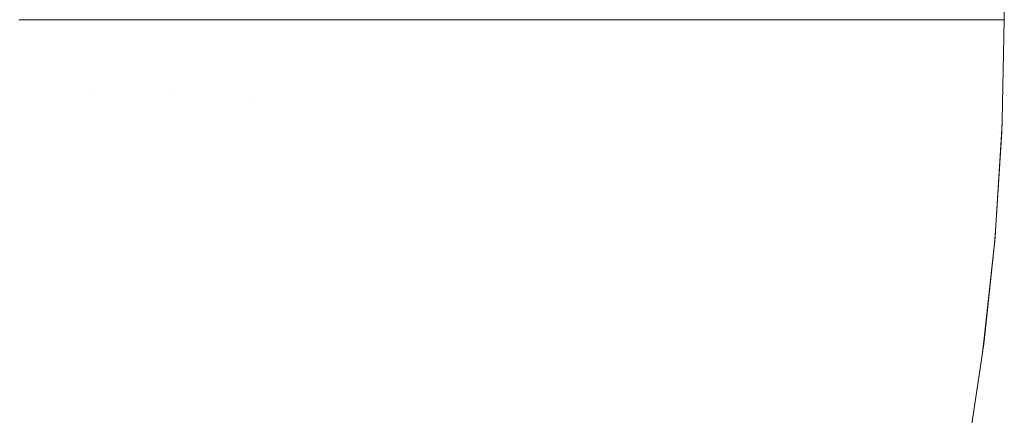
# Model space of a CAD drawing. Header units: centimetres. Extents: x -26 to 27.3, y -21.7 to -19.9.
# Tile 180 of 202: x 27.2716 to 27.3099, y -21.5753 to -21.5599. Entities that reach past the tile are written whole.
import ezdxf

# ---------------------------------------------------------------- set-up
doc = ezdxf.new("R2010")
doc.units = ezdxf.units.CM
doc.header["$LTSCALE"] = 2.54
doc.layers.add('Lucido design-1', color=7, linetype='Continuous')

# ---------------------------------------------------------------- blocks, each defined once
blk = doc.blocks.new('Gruppo-4-1')
at = {"color": 7, "linetype": 'Continuous', "lineweight": 9}
blk.add_3dface([(27.309853, -19.959888, 329.886121), (27.309853, -19.959888, 330.486121), (27.309853, -21.559888, 330.486121), (27.309853, -21.559888, 329.886121)], dxfattribs=at)
for points, invisible_edges in [([(27.271143, -21.562492, 330.565095), (27.274409, -21.56263, 330.562443), (27.274467, -21.559888, 330.562443), (27.271559, -21.559888, 330.564802)], 11), ([(27.274714, -21.559888, 329.810009), (27.274652, -21.562717, 329.810009), (27.271506, -21.56258, 329.807435), (27.271565, -21.559888, 329.807435)], 7), ([(27.274409, -21.56263, 330.562443), (27.277574, -21.562765, 330.559644), (27.277635, -21.559888, 330.559644), (27.27471, -21.559888, 330.562229)], 11), ([(27.27471, -21.559888, 330.562229), (27.274467, -21.559888, 330.562443), (27.274409, -21.56263, 330.562443)], 10), ([(27.277758, -21.559888, 329.812713), (27.277694, -21.56285, 329.812713), (27.274652, -21.562717, 329.810009), (27.274714, -21.559888, 329.810009)], 7), ([(27.277574, -21.562765, 330.559644), (27.280614, -21.562894, 330.556718), (27.280678, -21.559888, 330.556718), (27.277756, -21.559888, 330.559528)], 11), ([(27.277756, -21.559888, 330.559528), (27.277635, -21.559888, 330.559644), (27.277574, -21.562765, 330.559644)], 10), ([(27.280693, -21.559888, 329.81554), (27.280626, -21.562978, 329.81554), (27.277694, -21.56285, 329.812713), (27.277758, -21.559888, 329.812713)], 7), ([(27.280614, -21.562894, 330.556718), (27.283525, -21.563018, 330.553668), (27.283511, -21.559888, 330.553753), (27.280693, -21.559888, 330.556702)], 11), ([(27.280693, -21.559888, 330.556702), (27.280678, -21.559888, 330.556718), (27.280614, -21.562894, 330.556718)], 10), ([(27.283513, -21.559888, 329.818488), (27.283443, -21.563101, 329.818488), (27.280626, -21.562978, 329.81554), (27.280693, -21.559888, 329.81554)], 7), ([(27.286212, -21.559888, 329.821552), (27.28614, -21.563219, 329.821552), (27.283443, -21.563101, 329.818488), (27.283513, -21.559888, 329.818488)], 7), ([(27.283525, -21.563018, 330.553668), (27.283592, -21.559888, 330.553668), (27.283511, -21.559888, 330.553753)], 9), ([(27.286209, -21.559888, 330.550688), (27.283592, -21.559888, 330.553668), (27.283525, -21.563018, 330.553668), (27.286303, -21.563136, 330.550502)], 14), ([(27.288787, -21.559888, 329.824726), (27.288712, -21.563331, 329.824726), (27.28614, -21.563219, 329.821552), (27.286212, -21.559888, 329.821552)], 7), ([(27.286303, -21.563136, 330.550502), (27.286372, -21.559888, 330.550502), (27.286209, -21.559888, 330.550688)], 9), ([(27.288782, -21.559888, 330.547513), (27.286372, -21.559888, 330.550502), (27.286303, -21.563136, 330.550502), (27.288942, -21.563248, 330.547225)], 14), ([(27.291232, -21.559888, 329.828006), (27.291155, -21.563438, 329.828006), (27.288712, -21.563331, 329.824726), (27.288787, -21.559888, 329.824726)], 7), ([(27.288942, -21.563248, 330.547225), (27.289013, -21.559888, 330.547225), (27.288782, -21.559888, 330.547513)], 9), ([(27.291225, -21.559888, 330.544232), (27.289013, -21.559888, 330.547225), (27.288942, -21.563248, 330.547225), (27.291438, -21.563354, 330.543844)], 14), ([(27.293543, -21.559888, 329.831386), (27.293463, -21.563538, 329.831386), (27.291155, -21.563438, 329.828006), (27.291232, -21.559888, 329.828006)], 7), ([(27.291438, -21.563354, 330.543844), (27.291512, -21.559888, 330.543844), (27.291225, -21.559888, 330.544232)], 9), ([(27.293534, -21.559888, 330.540851), (27.291512, -21.559888, 330.543844), (27.291438, -21.563354, 330.543844), (27.293788, -21.563454, 330.540363)], 14), ([(27.295715, -21.559888, 329.83486), (27.295633, -21.563633, 329.83486), (27.293463, -21.563538, 329.831386), (27.293543, -21.559888, 329.831386)], 7), ([(27.293788, -21.563454, 330.540363), (27.293864, -21.559888, 330.540363), (27.293534, -21.559888, 330.540851)], 9), ([(27.295705, -21.559888, 330.537376), (27.293864, -21.559888, 330.540363), (27.293788, -21.563454, 330.540363), (27.295988, -21.563547, 330.536791)], 14), ([(27.297745, -21.559888, 329.838425), (27.297661, -21.563722, 329.838425), (27.295633, -21.563633, 329.83486), (27.295715, -21.559888, 329.83486)], 7), ([(27.295988, -21.563547, 330.536791), (27.296066, -21.559888, 330.536791), (27.295705, -21.559888, 330.537376)], 9), ([(27.297734, -21.559888, 330.533812), (27.296066, -21.559888, 330.536791), (27.295988, -21.563547, 330.536791), (27.298034, -21.563634, 330.533133)], 14), ([(27.299629, -21.559888, 329.842072), (27.299543, -21.563804, 329.842072), (27.297661, -21.563722, 329.838425), (27.297745, -21.559888, 329.838425)], 7), ([(27.298034, -21.563634, 330.533133), (27.298114, -21.559888, 330.533133), (27.297734, -21.559888, 330.533812)], 9), ([(27.299616, -21.559888, 330.530164), (27.298114, -21.559888, 330.533133), (27.298034, -21.563634, 330.533133), (27.299923, -21.563714, 330.529396)], 14), ([(27.301363, -21.559888, 329.845798), (27.301275, -21.56388, 329.845798), (27.299543, -21.563804, 329.842072), (27.299629, -21.559888, 329.842072)], 7), ([(27.299923, -21.563714, 330.529396), (27.300005, -21.559888, 330.529396), (27.299616, -21.559888, 330.530164)], 9), ([(27.301349, -21.559888, 330.526439), (27.300005, -21.559888, 330.529396), (27.299923, -21.563714, 330.529396), (27.301653, -21.563788, 330.525586)], 14), ([(27.302943, -21.559888, 329.849594), (27.302855, -21.563949, 329.849594), (27.301275, -21.56388, 329.845798), (27.301363, -21.559888, 329.845798)], 7), ([(27.301653, -21.563788, 330.525586), (27.301736, -21.559888, 330.525586), (27.301349, -21.559888, 330.526439)], 9), ([(27.302928, -21.559888, 330.522642), (27.301736, -21.559888, 330.525586), (27.301653, -21.563788, 330.525586), (27.303221, -21.563854, 330.521712)], 14), ([(27.304367, -21.559888, 329.853456), (27.304278, -21.564011, 329.853456), (27.302855, -21.563949, 329.849594), (27.302943, -21.559888, 329.849594)], 7), ([(27.303221, -21.563854, 330.521712), (27.303305, -21.559888, 330.521712), (27.302928, -21.559888, 330.522642)], 9), ([(27.304352, -21.559888, 330.518781), (27.303305, -21.559888, 330.521712), (27.303221, -21.563854, 330.521712), (27.304625, -21.563914, 330.517778)], 14), ([(27.305633, -21.559888, 329.857377), (27.305542, -21.564066, 329.857377), (27.304278, -21.564011, 329.853456), (27.304367, -21.559888, 329.853456)], 7), ([(27.304625, -21.563914, 330.517778), (27.30471, -21.559888, 330.517778), (27.304352, -21.559888, 330.518781)], 9), ([(27.305616, -21.559888, 330.514861), (27.30471, -21.559888, 330.517778), (27.304625, -21.563914, 330.517778), (27.305862, -21.563966, 330.513793)], 14), ([(27.306736, -21.559888, 329.86135), (27.306644, -21.564114, 329.86135), (27.305542, -21.564066, 329.857377), (27.305633, -21.559888, 329.857377)], 7), ([(27.305862, -21.563966, 330.513793), (27.305948, -21.559888, 330.513793), (27.305616, -21.559888, 330.514861)], 9), ([(27.306719, -21.559888, 330.510889), (27.305948, -21.559888, 330.513793), (27.305862, -21.563966, 330.513793), (27.306931, -21.564012, 330.509763)], 14), ([(27.307676, -21.559888, 329.865368), (27.307583, -21.564155, 329.865368), (27.306644, -21.564114, 329.86135), (27.306736, -21.559888, 329.86135)], 7), ([(27.306931, -21.564012, 330.509763), (27.307018, -21.559888, 330.509763), (27.306719, -21.559888, 330.510889)], 9), ([(27.307658, -21.559888, 330.506871), (27.307018, -21.559888, 330.509763), (27.306931, -21.564012, 330.509763), (27.30783, -21.56405, 330.505696)], 14), ([(27.308449, -21.559888, 329.869425), (27.308356, -21.564189, 329.869425), (27.307583, -21.564155, 329.865368), (27.307676, -21.559888, 329.865368)], 7), ([(27.30783, -21.56405, 330.505696), (27.307918, -21.559888, 330.505696), (27.307658, -21.559888, 330.506871)], 9), ([(27.308432, -21.559888, 330.502814), (27.307918, -21.559888, 330.505696), (27.30783, -21.56405, 330.505696), (27.308559, -21.564081, 330.501599)], 14), ([(27.309055, -21.559888, 329.873515), (27.308961, -21.564215, 329.873515), (27.308356, -21.564189, 329.869425), (27.308449, -21.559888, 329.869425)], 7), ([(27.308559, -21.564081, 330.501599), (27.308648, -21.559888, 330.501599), (27.308432, -21.559888, 330.502814)], 9), ([(27.309037, -21.559888, 330.498726), (27.308648, -21.559888, 330.501599), (27.308559, -21.564081, 330.501599), (27.309116, -21.564105, 330.497478)], 14), ([(27.309492, -21.559888, 329.877629), (27.309397, -21.564234, 329.877629), (27.308961, -21.564215, 329.873515), (27.309055, -21.559888, 329.873515)], 7), ([(27.309116, -21.564105, 330.497478), (27.309206, -21.559888, 330.497478), (27.309037, -21.559888, 330.498726)], 9), ([(27.309473, -21.559888, 330.494612), (27.309206, -21.559888, 330.497478), (27.309116, -21.564105, 330.497478), (27.309502, -21.564121, 330.493342)], 14), ([(27.309758, -21.559888, 329.881762), (27.309663, -21.564246, 329.881762), (27.309397, -21.564234, 329.877629), (27.309492, -21.559888, 329.877629)], 7), ([(27.309502, -21.564121, 330.493342), (27.309592, -21.559888, 330.493342), (27.309473, -21.559888, 330.494612)], 9), ([(27.30974, -21.559888, 330.49048), (27.309592, -21.559888, 330.493342), (27.309502, -21.564121, 330.493342), (27.309716, -21.56413, 330.489196)], 14), ([(27.309663, -21.564246, 329.881762), (27.309758, -21.559888, 329.881762), (27.309853, -21.559888, 329.886121), (27.309768, -21.563804, 329.886121)], 9), ([(27.309716, -21.56413, 330.489196), (27.309806, -21.559888, 330.489196), (27.30974, -21.559888, 330.49048)], 9), ([(27.30977, -21.563804, 330.486121), (27.309853, -21.559888, 330.486121), (27.309806, -21.559888, 330.489196), (27.309716, -21.56413, 330.489196)], 12), ([(27.309853, -21.559888, 329.886121), (27.309853, -21.559888, 330.486121), (27.30977, -21.563804, 330.486121), (27.309768, -21.563804, 329.886121)], 4), ([(27.271143, -21.562492, 330.565095), (27.270977, -21.56509, 330.565095), (27.274235, -21.565368, 330.562443), (27.274409, -21.56263, 330.562443)], 15), ([(27.274652, -21.562717, 329.810009), (27.274467, -21.565541, 329.810009), (27.27133, -21.565267, 329.807435), (27.271506, -21.56258, 329.807435)], 15), ([(27.274409, -21.56263, 330.562443), (27.274235, -21.565368, 330.562443), (27.277391, -21.565636, 330.559644), (27.277574, -21.562765, 330.559644)], 15), ([(27.277694, -21.56285, 329.812713), (27.2775, -21.565806, 329.812713), (27.274467, -21.565541, 329.810009), (27.274652, -21.562717, 329.810009)], 15), ([(27.277574, -21.562765, 330.559644), (27.277391, -21.565636, 330.559644), (27.280423, -21.565894, 330.556718), (27.280614, -21.562894, 330.556718)], 15), ([(27.280626, -21.562978, 329.81554), (27.280424, -21.566062, 329.81554), (27.2775, -21.565806, 329.812713), (27.277694, -21.56285, 329.812713)], 15), ([(27.280614, -21.562894, 330.556718), (27.280423, -21.565894, 330.556718), (27.283326, -21.566141, 330.553668), (27.283525, -21.563018, 330.553668)], 15), ([(27.283443, -21.563101, 329.818488), (27.283233, -21.566308, 329.818488), (27.280424, -21.566062, 329.81554), (27.280626, -21.562978, 329.81554)], 15), ([(27.28614, -21.563219, 329.821552), (27.285922, -21.566543, 329.821552), (27.283233, -21.566308, 329.818488), (27.283443, -21.563101, 329.818488)], 15), ([(27.283525, -21.563018, 330.553668), (27.283326, -21.566141, 330.553668), (27.286096, -21.566377, 330.550502), (27.286303, -21.563136, 330.550502)], 15), ([(27.286303, -21.563136, 330.550502), (27.286096, -21.566377, 330.550502), (27.288728, -21.566601, 330.547225), (27.288942, -21.563248, 330.547225)], 15), ([(27.288712, -21.563331, 329.824726), (27.288487, -21.566768, 329.824726), (27.285922, -21.566543, 329.821552), (27.28614, -21.563219, 329.821552)], 15), ([(27.291155, -21.563438, 329.828006), (27.290922, -21.566981, 329.828006), (27.288487, -21.566768, 329.824726), (27.288712, -21.563331, 329.824726)], 15), ([(27.288942, -21.563248, 330.547225), (27.288728, -21.566601, 330.547225), (27.291218, -21.566813, 330.543844), (27.291438, -21.563354, 330.543844)], 15), ([(27.293463, -21.563538, 329.831386), (27.293224, -21.567182, 329.831386), (27.290922, -21.566981, 329.828006), (27.291155, -21.563438, 329.828006)], 15), ([(27.291438, -21.563354, 330.543844), (27.291218, -21.566813, 330.543844), (27.293561, -21.567013, 330.540363), (27.293788, -21.563454, 330.540363)], 15), ([(27.293788, -21.563454, 330.540363), (27.293561, -21.567013, 330.540363), (27.295755, -21.567199, 330.536791), (27.295988, -21.563547, 330.536791)], 15), ([(27.295633, -21.563633, 329.83486), (27.295388, -21.567371, 329.83486), (27.293224, -21.567182, 329.831386), (27.293463, -21.563538, 329.831386)], 15), ([(27.297661, -21.563722, 329.838425), (27.297411, -21.567548, 329.838425), (27.295388, -21.567371, 329.83486), (27.295633, -21.563633, 329.83486)], 15), ([(27.295988, -21.563547, 330.536791), (27.295755, -21.567199, 330.536791), (27.297796, -21.567373, 330.533133), (27.298034, -21.563634, 330.533133)], 15), ([(27.299543, -21.563804, 329.842072), (27.299287, -21.567712, 329.842072), (27.297411, -21.567548, 329.838425), (27.297661, -21.563722, 329.838425)], 15), ([(27.298034, -21.563634, 330.533133), (27.297796, -21.567373, 330.533133), (27.29968, -21.567533, 330.529396), (27.299923, -21.563714, 330.529396)], 15), ([(27.301275, -21.56388, 329.845798), (27.301014, -21.567864, 329.845798), (27.299287, -21.567712, 329.842072), (27.299543, -21.563804, 329.842072)], 15), ([(27.299923, -21.563714, 330.529396), (27.29968, -21.567533, 330.529396), (27.301405, -21.56768, 330.525586), (27.301653, -21.563788, 330.525586)], 15), ([(27.302855, -21.563949, 329.849594), (27.302589, -21.568001, 329.849594), (27.301014, -21.567864, 329.845798), (27.301275, -21.56388, 329.845798)], 15), ([(27.301653, -21.563788, 330.525586), (27.301405, -21.56768, 330.525586), (27.302969, -21.567813, 330.521712), (27.303221, -21.563854, 330.521712)], 15), ([(27.303221, -21.563854, 330.521712), (27.302969, -21.567813, 330.521712), (27.304368, -21.567932, 330.517778), (27.304625, -21.563914, 330.517778)], 15), ([(27.309768, -21.563804, 329.886121), (27.309758, -21.56425, 329.886121), (27.309663, -21.564246, 329.881762)], 10), ([(27.309716, -21.56413, 330.489196), (27.309763, -21.564132, 330.486121), (27.30977, -21.563804, 330.486121)], 9), ([(27.309758, -21.56425, 329.886121), (27.309768, -21.563804, 329.886121), (27.30977, -21.563804, 330.486121), (27.309763, -21.564132, 330.486121)], 10), ([(27.304278, -21.564011, 329.853456), (27.304008, -21.568125, 329.853456), (27.302589, -21.568001, 329.849594), (27.302855, -21.563949, 329.849594)], 15), ([(27.305542, -21.564066, 329.857377), (27.305268, -21.568236, 329.857377), (27.304008, -21.568125, 329.853456), (27.304278, -21.564011, 329.853456)], 15), ([(27.304625, -21.563914, 330.517778), (27.304368, -21.567932, 330.517778), (27.305602, -21.568037, 330.513793), (27.305862, -21.563966, 330.513793)], 15), ([(27.306644, -21.564114, 329.86135), (27.306368, -21.568332, 329.86135), (27.305268, -21.568236, 329.857377), (27.305542, -21.564066, 329.857377)], 15), ([(27.305862, -21.563966, 330.513793), (27.305602, -21.568037, 330.513793), (27.306668, -21.568128, 330.509763), (27.306931, -21.564012, 330.509763)], 15), ([(27.307583, -21.564155, 329.865368), (27.307304, -21.568414, 329.865368), (27.306368, -21.568332, 329.86135), (27.306644, -21.564114, 329.86135)], 15), ([(27.306931, -21.564012, 330.509763), (27.306668, -21.568128, 330.509763), (27.307565, -21.568205, 330.505696), (27.30783, -21.56405, 330.505696)], 15), ([(27.308356, -21.564189, 329.869425), (27.308074, -21.568481, 329.869425), (27.307304, -21.568414, 329.865368), (27.307583, -21.564155, 329.865368)], 15), ([(27.30783, -21.56405, 330.505696), (27.307565, -21.568205, 330.505696), (27.308292, -21.568266, 330.501599), (27.308559, -21.564081, 330.501599)], 15), ([(27.308961, -21.564215, 329.873515), (27.308678, -21.568534, 329.873515), (27.308074, -21.568481, 329.869425), (27.308356, -21.564189, 329.869425)], 15), ([(27.308559, -21.564081, 330.501599), (27.308292, -21.568266, 330.501599), (27.308848, -21.568314, 330.497478), (27.309116, -21.564105, 330.497478)], 15), ([(27.309397, -21.564234, 329.877629), (27.309113, -21.568572, 329.877629), (27.308678, -21.568534, 329.873515), (27.308961, -21.564215, 329.873515)], 15), ([(27.309116, -21.564105, 330.497478), (27.308848, -21.568314, 330.497478), (27.309233, -21.568346, 330.493342), (27.309502, -21.564121, 330.493342)], 15), ([(27.309663, -21.564246, 329.881762), (27.309378, -21.568595, 329.881762), (27.309113, -21.568572, 329.877629), (27.309397, -21.564234, 329.877629)], 15), ([(27.309502, -21.564121, 330.493342), (27.309233, -21.568346, 330.493342), (27.309446, -21.568365, 330.489196), (27.309716, -21.56413, 330.489196)], 15), ([(27.309378, -21.568595, 329.881762), (27.309663, -21.564246, 329.881762), (27.309758, -21.56425, 329.886121), (27.309505, -21.568107, 329.886121)], 11), ([(27.309509, -21.568107, 330.486121), (27.309763, -21.564132, 330.486121), (27.309716, -21.56413, 330.489196), (27.309446, -21.568365, 330.489196)], 14), ([(27.309763, -21.564132, 330.486121), (27.309509, -21.568107, 330.486121), (27.309505, -21.568107, 329.886121), (27.309758, -21.56425, 329.886121)], 10), ([(27.270977, -21.56509, 330.565095), (27.270701, -21.56768, 330.565095), (27.273944, -21.568095, 330.562443), (27.274235, -21.565368, 330.562443)], 15), ([(27.274467, -21.565541, 329.810009), (27.274159, -21.568354, 329.810009), (27.271037, -21.567943, 329.807435), (27.27133, -21.565267, 329.807435)], 15), ([(27.274235, -21.565368, 330.562443), (27.273944, -21.568095, 330.562443), (27.277086, -21.568497, 330.559644), (27.277391, -21.565636, 330.559644)], 15), ([(27.2775, -21.565806, 329.812713), (27.277177, -21.568751, 329.812713), (27.274159, -21.568354, 329.810009), (27.274467, -21.565541, 329.810009)], 15), ([(27.277391, -21.565636, 330.559644), (27.277086, -21.568497, 330.559644), (27.280104, -21.568884, 330.556718), (27.280423, -21.565894, 330.556718)], 15), ([(27.280424, -21.566062, 329.81554), (27.280087, -21.569134, 329.81554), (27.277177, -21.568751, 329.812713), (27.2775, -21.565806, 329.812713)], 15), ([(27.283233, -21.566308, 329.818488), (27.282883, -21.569503, 329.818488), (27.280087, -21.569134, 329.81554), (27.280424, -21.566062, 329.81554)], 15), ([(27.280423, -21.565894, 330.556718), (27.280104, -21.568884, 330.556718), (27.282995, -21.569254, 330.553668), (27.283326, -21.566141, 330.553668)], 15), ([(27.283326, -21.566141, 330.553668), (27.282995, -21.569254, 330.553668), (27.285752, -21.569607, 330.550502), (27.286096, -21.566377, 330.550502)], 15), ([(27.285922, -21.566543, 329.821552), (27.285559, -21.569855, 329.821552), (27.282883, -21.569503, 329.818488), (27.283233, -21.566308, 329.818488)], 15), ([(27.288487, -21.566768, 329.824726), (27.288112, -21.570191, 329.824726), (27.285559, -21.569855, 329.821552), (27.285922, -21.566543, 329.821552)], 15), ([(27.286096, -21.566377, 330.550502), (27.285752, -21.569607, 330.550502), (27.288372, -21.569943, 330.547225), (27.288728, -21.566601, 330.547225)], 15), ([(27.290922, -21.566981, 329.828006), (27.290536, -21.57051, 329.828006), (27.288112, -21.570191, 329.824726), (27.288487, -21.566768, 329.824726)], 15), ([(27.288728, -21.566601, 330.547225), (27.288372, -21.569943, 330.547225), (27.29085, -21.57026, 330.543844), (27.291218, -21.566813, 330.543844)], 15), ([(27.291218, -21.566813, 330.543844), (27.29085, -21.57026, 330.543844), (27.293183, -21.570559, 330.540363), (27.293561, -21.567013, 330.540363)], 15), ([(27.293224, -21.567182, 329.831386), (27.292827, -21.570812, 329.831386), (27.290536, -21.57051, 329.828006), (27.290922, -21.566981, 329.828006)], 15), ([(27.295388, -21.567371, 329.83486), (27.294981, -21.571095, 329.83486), (27.292827, -21.570812, 329.831386), (27.293224, -21.567182, 329.831386)], 15), ([(27.293561, -21.567013, 330.540363), (27.293183, -21.570559, 330.540363), (27.295367, -21.570839, 330.536791), (27.295755, -21.567199, 330.536791)], 15), ([(27.295755, -21.567199, 330.536791), (27.295367, -21.570839, 330.536791), (27.297399, -21.571099, 330.533133), (27.297796, -21.567373, 330.533133)], 15), ([(27.270701, -21.56768, 330.565095), (27.270316, -21.570255, 330.565095), (27.273538, -21.570808, 330.562443), (27.273944, -21.568095, 330.562443)], 15), ([(27.297411, -21.567548, 329.838425), (27.296993, -21.57136, 329.838425), (27.294981, -21.571095, 329.83486), (27.295388, -21.567371, 329.83486)], 15), ([(27.299287, -21.567712, 329.842072), (27.298861, -21.571606, 329.842072), (27.296993, -21.57136, 329.838425), (27.297411, -21.567548, 329.838425)], 15), ([(27.297796, -21.567373, 330.533133), (27.297399, -21.571099, 330.533133), (27.299274, -21.571339, 330.529396), (27.29968, -21.567533, 330.529396)], 15), ([(27.301014, -21.567864, 329.845798), (27.30058, -21.571832, 329.845798), (27.298861, -21.571606, 329.842072), (27.299287, -21.567712, 329.842072)], 15), ([(27.29968, -21.567533, 330.529396), (27.299274, -21.571339, 330.529396), (27.300992, -21.571559, 330.525586), (27.301405, -21.56768, 330.525586)], 15), ([(27.301405, -21.56768, 330.525586), (27.300992, -21.571559, 330.525586), (27.302548, -21.571758, 330.521712), (27.302969, -21.567813, 330.521712)], 15), ([(27.274159, -21.568354, 329.810009), (27.273729, -21.571151, 329.810009), (27.270627, -21.570604, 329.807435), (27.271037, -21.567943, 329.807435)], 15), ([(27.273944, -21.568095, 330.562443), (27.273538, -21.570808, 330.562443), (27.27666, -21.571343, 330.559644), (27.277086, -21.568497, 330.559644)], 15), ([(27.302589, -21.568001, 329.849594), (27.302147, -21.572039, 329.849594), (27.30058, -21.571832, 329.845798), (27.301014, -21.567864, 329.845798)], 15), ([(27.304008, -21.568125, 329.853456), (27.303559, -21.572225, 329.853456), (27.302147, -21.572039, 329.849594), (27.302589, -21.568001, 329.849594)], 15), ([(27.302969, -21.567813, 330.521712), (27.302548, -21.571758, 330.521712), (27.303942, -21.571937, 330.517778), (27.304368, -21.567932, 330.517778)], 15), ([(27.304368, -21.567932, 330.517778), (27.303942, -21.571937, 330.517778), (27.30517, -21.572094, 330.513793), (27.305602, -21.568037, 330.513793)], 15), ([(27.305602, -21.568037, 330.513793), (27.30517, -21.572094, 330.513793), (27.306231, -21.57223, 330.509763), (27.306668, -21.568128, 330.509763)], 15), ([(27.309505, -21.568107, 329.886121), (27.309472, -21.568604, 329.886121), (27.309378, -21.568595, 329.881762)], 10), ([(27.309446, -21.568365, 330.489196), (27.309493, -21.568369, 330.486121), (27.309509, -21.568107, 330.486121)], 9), ([(27.309472, -21.568603, 329.886121), (27.309505, -21.568107, 329.886121), (27.309509, -21.568107, 330.486121), (27.309493, -21.568369, 330.486121)], 10), ([(27.277177, -21.568751, 329.812713), (27.276727, -21.57168, 329.812713), (27.273729, -21.571151, 329.810009), (27.274159, -21.568354, 329.810009)], 15), ([(27.305268, -21.568236, 329.857377), (27.304813, -21.57239, 329.857377), (27.303559, -21.572225, 329.853456), (27.304008, -21.568125, 329.853456)], 15), ([(27.306368, -21.568332, 329.86135), (27.305907, -21.572534, 329.86135), (27.304813, -21.57239, 329.857377), (27.305268, -21.568236, 329.857377)], 15), ([(27.307304, -21.568414, 329.865368), (27.306839, -21.572656, 329.865368), (27.305907, -21.572534, 329.86135), (27.306368, -21.568332, 329.86135)], 15), ([(27.306668, -21.568128, 330.509763), (27.306231, -21.57223, 330.509763), (27.307124, -21.572344, 330.505696), (27.307565, -21.568205, 330.505696)], 15), ([(27.308074, -21.568481, 329.869425), (27.307606, -21.572757, 329.869425), (27.306839, -21.572656, 329.865368), (27.307304, -21.568414, 329.865368)], 15), ([(27.307565, -21.568205, 330.505696), (27.307124, -21.572344, 330.505696), (27.307848, -21.572437, 330.501599), (27.308292, -21.568266, 330.501599)], 15), ([(27.308678, -21.568534, 329.873515), (27.308206, -21.572836, 329.873515), (27.307606, -21.572757, 329.869425), (27.308074, -21.568481, 329.869425)], 15), ([(27.308292, -21.568266, 330.501599), (27.307848, -21.572437, 330.501599), (27.308401, -21.572508, 330.497478), (27.308848, -21.568314, 330.497478)], 15), ([(27.308848, -21.568314, 330.497478), (27.308401, -21.572508, 330.497478), (27.308784, -21.572557, 330.493342), (27.309233, -21.568346, 330.493342)], 15), ([(27.309233, -21.568346, 330.493342), (27.308784, -21.572557, 330.493342), (27.308996, -21.572584, 330.489196), (27.309446, -21.568365, 330.489196)], 15), ([(27.309064, -21.572397, 330.486121), (27.309493, -21.568369, 330.486121), (27.309446, -21.568365, 330.489196), (27.308996, -21.572584, 330.489196)], 14), ([(27.309493, -21.568369, 330.486121), (27.309064, -21.572397, 330.486121), (27.309057, -21.572396, 329.886121), (27.309472, -21.568603, 329.886121)], 10), ([(27.277086, -21.568497, 330.559644), (27.27666, -21.571343, 330.559644), (27.279659, -21.571857, 330.556718), (27.280104, -21.568884, 330.556718)], 15), ([(27.280087, -21.569134, 329.81554), (27.279617, -21.572189, 329.81554), (27.276727, -21.57168, 329.812713), (27.277177, -21.568751, 329.812713)], 15), ([(27.309113, -21.568572, 329.877629), (27.308639, -21.572893, 329.877629), (27.308206, -21.572836, 329.873515), (27.308678, -21.568534, 329.873515)], 15), ([(27.309378, -21.568595, 329.881762), (27.308903, -21.572928, 329.881762), (27.308639, -21.572893, 329.877629), (27.309113, -21.568572, 329.877629)], 15), ([(27.308903, -21.572928, 329.881762), (27.309378, -21.568595, 329.881762), (27.309472, -21.568604, 329.886121), (27.309057, -21.572396, 329.886121)], 11), ([(27.282883, -21.569503, 329.818488), (27.282394, -21.572679, 329.818488), (27.279617, -21.572189, 329.81554), (27.280087, -21.569134, 329.81554)], 15), ([(27.280104, -21.568884, 330.556718), (27.279659, -21.571857, 330.556718), (27.282531, -21.57235, 330.553668), (27.282995, -21.569254, 330.553668)], 15), ([(27.282995, -21.569254, 330.553668), (27.282531, -21.57235, 330.553668), (27.285271, -21.57282, 330.550502), (27.285752, -21.569607, 330.550502)], 15), ([(27.285559, -21.569855, 329.821552), (27.285052, -21.573148, 329.821552), (27.282394, -21.572679, 329.818488), (27.282883, -21.569503, 329.818488)], 15), ([(27.285752, -21.569607, 330.550502), (27.285271, -21.57282, 330.550502), (27.287874, -21.573266, 330.547225), (27.288372, -21.569943, 330.547225)], 15), ([(27.288112, -21.570191, 329.824726), (27.287588, -21.573595, 329.824726), (27.285052, -21.573148, 329.821552), (27.285559, -21.569855, 329.821552)], 15), ([(27.288372, -21.569943, 330.547225), (27.287874, -21.573266, 330.547225), (27.290337, -21.573688, 330.543844), (27.29085, -21.57026, 330.543844)], 15), ([(27.270316, -21.570255, 330.565095), (27.269821, -21.572812, 330.565095), (27.273017, -21.573501, 330.562443), (27.273538, -21.570808, 330.562443)], 15), ([(27.290536, -21.57051, 329.828006), (27.289996, -21.574019, 329.828006), (27.287588, -21.573595, 329.824726), (27.288112, -21.570191, 329.824726)], 15), ([(27.29085, -21.57026, 330.543844), (27.290337, -21.573688, 330.543844), (27.292655, -21.574086, 330.540363), (27.293183, -21.570559, 330.540363)], 15), ([(27.273729, -21.571151, 329.810009), (27.273176, -21.573926, 329.810009), (27.270102, -21.573245, 329.807435), (27.270627, -21.570604, 329.807435)], 15), ([(27.292827, -21.570812, 329.831386), (27.292271, -21.574421, 329.831386), (27.289996, -21.574019, 329.828006), (27.290536, -21.57051, 329.828006)], 15), ([(27.293183, -21.570559, 330.540363), (27.292655, -21.574086, 330.540363), (27.294825, -21.574458, 330.536791), (27.295367, -21.570839, 330.536791)], 15), ([(27.273538, -21.570808, 330.562443), (27.273017, -21.573501, 330.562443), (27.276113, -21.574168, 330.559644), (27.27666, -21.571343, 330.559644)], 15), ([(27.276727, -21.57168, 329.812713), (27.276149, -21.574585, 329.812713), (27.273176, -21.573926, 329.810009), (27.273729, -21.571151, 329.810009)], 15), ([(27.294981, -21.571095, 329.83486), (27.294411, -21.574798, 329.83486), (27.292271, -21.574421, 329.831386), (27.292827, -21.570812, 329.831386)], 15), ([(27.296993, -21.57136, 329.838425), (27.29641, -21.57515, 329.838425), (27.294411, -21.574798, 329.83486), (27.294981, -21.571095, 329.83486)], 15), ([(27.295367, -21.570839, 330.536791), (27.294825, -21.574458, 330.536791), (27.296844, -21.574804, 330.533133), (27.297399, -21.571099, 330.533133)], 15), ([(27.297399, -21.571099, 330.533133), (27.296844, -21.574804, 330.533133), (27.298708, -21.575124, 330.529396), (27.299274, -21.571339, 330.529396)], 15), ([(27.27666, -21.571343, 330.559644), (27.276113, -21.574168, 330.559644), (27.279088, -21.574809, 330.556718), (27.279659, -21.571857, 330.556718)], 15), ([(27.298861, -21.571606, 329.842072), (27.298265, -21.575477, 329.842072), (27.29641, -21.57515, 329.838425), (27.296993, -21.57136, 329.838425)], 15), ([(27.299274, -21.571339, 330.529396), (27.298708, -21.575124, 330.529396), (27.300414, -21.575416, 330.525586), (27.300992, -21.571559, 330.525586)], 15), ([(27.279617, -21.572189, 329.81554), (27.279014, -21.575221, 329.81554), (27.276149, -21.574585, 329.812713), (27.276727, -21.57168, 329.812713)], 15), ([(27.279659, -21.571857, 330.556718), (27.279088, -21.574809, 330.556718), (27.281937, -21.575423, 330.553668), (27.282531, -21.57235, 330.553668)], 15), ([(27.30058, -21.571832, 329.845798), (27.299972, -21.575778, 329.845798), (27.298265, -21.575477, 329.842072), (27.298861, -21.571606, 329.842072)], 15), ([(27.302147, -21.572039, 329.849594), (27.301529, -21.576053, 329.849594), (27.299972, -21.575778, 329.845798), (27.30058, -21.571832, 329.845798)], 15), ([(27.300992, -21.571559, 330.525586), (27.300414, -21.575416, 330.525586), (27.301961, -21.575682, 330.521712), (27.302548, -21.571758, 330.521712)], 15), ([(27.302548, -21.571758, 330.521712), (27.301961, -21.575682, 330.521712), (27.303346, -21.575919, 330.517778), (27.303942, -21.571937, 330.517778)], 15), ([(27.303942, -21.571937, 330.517778), (27.303346, -21.575919, 330.517778), (27.304566, -21.576128, 330.513793), (27.30517, -21.572094, 330.513793)], 15), ([(27.282394, -21.572679, 329.818488), (27.281767, -21.575831, 329.818488), (27.279014, -21.575221, 329.81554), (27.279617, -21.572189, 329.81554)], 15), ([(27.303559, -21.572225, 329.853456), (27.302932, -21.5763, 329.853456), (27.301529, -21.576053, 329.849594), (27.302147, -21.572039, 329.849594)], 15), ([(27.304813, -21.57239, 329.857377), (27.304178, -21.57652, 329.857377), (27.302932, -21.5763, 329.853456), (27.303559, -21.572225, 329.853456)], 15), ([(27.30517, -21.572094, 330.513793), (27.304566, -21.576128, 330.513793), (27.30562, -21.576309, 330.509763), (27.306231, -21.57223, 330.509763)], 15), ([(27.306231, -21.57223, 330.509763), (27.30562, -21.576309, 330.509763), (27.306508, -21.576461, 330.505696), (27.307124, -21.572344, 330.505696)], 15), ([(27.285052, -21.573148, 329.821552), (27.284402, -21.576415, 329.821552), (27.281767, -21.575831, 329.818488), (27.282394, -21.572679, 329.818488)], 15), ([(27.282531, -21.57235, 330.553668), (27.281937, -21.575423, 330.553668), (27.284654, -21.576009, 330.550502), (27.285271, -21.57282, 330.550502)], 15), ([(27.305907, -21.572534, 329.86135), (27.305264, -21.576712, 329.86135), (27.304178, -21.57652, 329.857377), (27.304813, -21.57239, 329.857377)], 15), ([(27.306839, -21.572656, 329.865368), (27.30619, -21.576875, 329.865368), (27.305264, -21.576712, 329.86135), (27.305907, -21.572534, 329.86135)], 15), ([(27.307606, -21.572757, 329.869425), (27.306951, -21.577009, 329.869425), (27.30619, -21.576875, 329.865368), (27.306839, -21.572656, 329.865368)], 15), ([(27.307124, -21.572344, 330.505696), (27.306508, -21.576461, 330.505696), (27.307227, -21.576584, 330.501599), (27.307848, -21.572437, 330.501599)], 15), ([(27.307848, -21.572437, 330.501599), (27.307227, -21.576584, 330.501599), (27.307777, -21.576679, 330.497478), (27.308401, -21.572508, 330.497478)], 15), ([(27.308401, -21.572508, 330.497478), (27.307777, -21.576679, 330.497478), (27.308157, -21.576744, 330.493342), (27.308784, -21.572557, 330.493342)], 15), ([(27.308784, -21.572557, 330.493342), (27.308157, -21.576744, 330.493342), (27.308368, -21.57678, 330.489196), (27.308996, -21.572584, 330.489196)], 15), ([(27.308434, -21.576656, 330.486121), (27.309043, -21.57259, 330.486121), (27.308996, -21.572584, 330.489196), (27.308368, -21.57678, 330.489196)], 14), ([(27.309043, -21.57259, 330.486121), (27.308434, -21.576656, 330.486121), (27.308426, -21.576654, 329.886121), (27.308997, -21.572941, 329.886121)], 10), ([(27.309057, -21.572396, 329.886121), (27.308997, -21.572941, 329.886121), (27.308903, -21.572928, 329.881762)], 10), ([(27.308996, -21.572584, 330.489196), (27.309043, -21.57259, 330.486121), (27.309064, -21.572397, 330.486121)], 9), ([(27.308997, -21.572941, 329.886121), (27.309057, -21.572396, 329.886121), (27.309064, -21.572397, 330.486121), (27.309043, -21.57259, 330.486121)], 10), ([(27.269821, -21.572812, 330.565095), (27.269219, -21.575346, 330.565095), (27.272382, -21.576169, 330.562443), (27.273017, -21.573501, 330.562443)], 15), ([(27.285271, -21.57282, 330.550502), (27.284654, -21.576009, 330.550502), (27.287236, -21.576565, 330.547225), (27.287874, -21.573266, 330.547225)], 15), ([(27.308206, -21.572836, 329.873515), (27.307548, -21.577114, 329.873515), (27.306951, -21.577009, 329.869425), (27.307606, -21.572757, 329.869425)], 15), ([(27.308639, -21.572893, 329.877629), (27.307978, -21.57719, 329.877629), (27.307548, -21.577114, 329.873515), (27.308206, -21.572836, 329.873515)], 15), ([(27.308903, -21.572928, 329.881762), (27.30824, -21.577236, 329.881762), (27.307978, -21.57719, 329.877629), (27.308639, -21.572893, 329.877629)], 15), ([(27.30824, -21.577236, 329.881762), (27.308903, -21.572928, 329.881762), (27.308997, -21.572941, 329.886121), (27.308426, -21.576654, 329.886121)], 11), ([(27.273176, -21.573926, 329.810009), (27.272504, -21.576675, 329.810009), (27.269462, -21.57586, 329.807435), (27.270102, -21.573245, 329.807435)], 15), ([(27.287588, -21.573595, 329.824726), (27.286916, -21.576972, 329.824726), (27.284402, -21.576415, 329.821552), (27.285052, -21.573148, 329.821552)], 15), ([(27.287874, -21.573266, 330.547225), (27.287236, -21.576565, 330.547225), (27.289679, -21.577092, 330.543844), (27.290337, -21.573688, 330.543844)], 15), ([(27.273017, -21.573501, 330.562443), (27.272382, -21.576169, 330.562443), (27.275448, -21.576968, 330.559644), (27.276113, -21.574168, 330.559644)], 15), ([(27.289996, -21.574019, 329.828006), (27.289303, -21.577502, 329.828006), (27.286916, -21.576972, 329.824726), (27.287588, -21.573595, 329.824726)], 15), ([(27.290337, -21.573688, 330.543844), (27.289679, -21.577092, 330.543844), (27.291978, -21.577587, 330.540363), (27.292655, -21.574086, 330.540363)], 15), ([(27.276149, -21.574585, 329.812713), (27.275445, -21.577463, 329.812713), (27.272504, -21.576675, 329.810009), (27.273176, -21.573926, 329.810009)], 15), ([(27.276113, -21.574168, 330.559644), (27.275448, -21.576968, 330.559644), (27.278393, -21.577734, 330.556718), (27.279088, -21.574809, 330.556718)], 15), ([(27.292271, -21.574421, 329.831386), (27.291559, -21.578002, 329.831386), (27.289303, -21.577502, 329.828006), (27.289996, -21.574019, 329.828006)], 15), ([(27.292655, -21.574086, 330.540363), (27.291978, -21.577587, 330.540363), (27.29413, -21.578051, 330.536791), (27.294825, -21.574458, 330.536791)], 15), ([(27.279014, -21.575221, 329.81554), (27.278279, -21.578223, 329.81554), (27.275445, -21.577463, 329.812713), (27.276149, -21.574585, 329.812713)], 15), ([(27.294411, -21.574798, 329.83486), (27.29368, -21.578472, 329.83486), (27.291559, -21.578002, 329.831386), (27.292271, -21.574421, 329.831386)], 15), ([(27.294825, -21.574458, 330.536791), (27.29413, -21.578051, 330.536791), (27.296133, -21.578483, 330.533133), (27.296844, -21.574804, 330.533133)], 15), ([(27.279088, -21.574809, 330.556718), (27.278393, -21.577734, 330.556718), (27.281212, -21.578469, 330.553668), (27.281937, -21.575423, 330.553668)], 15), ([(27.29641, -21.57515, 329.838425), (27.295662, -21.578911, 329.838425), (27.29368, -21.578472, 329.83486), (27.294411, -21.574798, 329.83486)], 15), ([(27.296844, -21.574804, 330.533133), (27.296133, -21.578483, 330.533133), (27.297981, -21.578881, 330.529396), (27.298708, -21.575124, 330.529396)], 15), ([(27.281767, -21.575831, 329.818488), (27.281003, -21.578953, 329.818488), (27.278279, -21.578223, 329.81554), (27.279014, -21.575221, 329.81554)], 15), ([(27.298265, -21.575477, 329.842072), (27.297501, -21.579319, 329.842072), (27.295662, -21.578911, 329.838425), (27.29641, -21.57515, 329.838425)], 15), ([(27.298708, -21.575124, 330.529396), (27.297981, -21.578881, 330.529396), (27.299674, -21.579246, 330.525586), (27.300414, -21.575416, 330.525586)], 15)]:
    blk.add_3dface(points, dxfattribs=dict(at, invisible_edges=invisible_edges))

msp = doc.modelspace()

# ---------------------------------------------------------------- block references
at = {"layer": 'Lucido design-1', "color": 7}
msp.add_blockref('Gruppo-4-1', (0, 0), dxfattribs=at)

doc.saveas('drawing.dxf')
